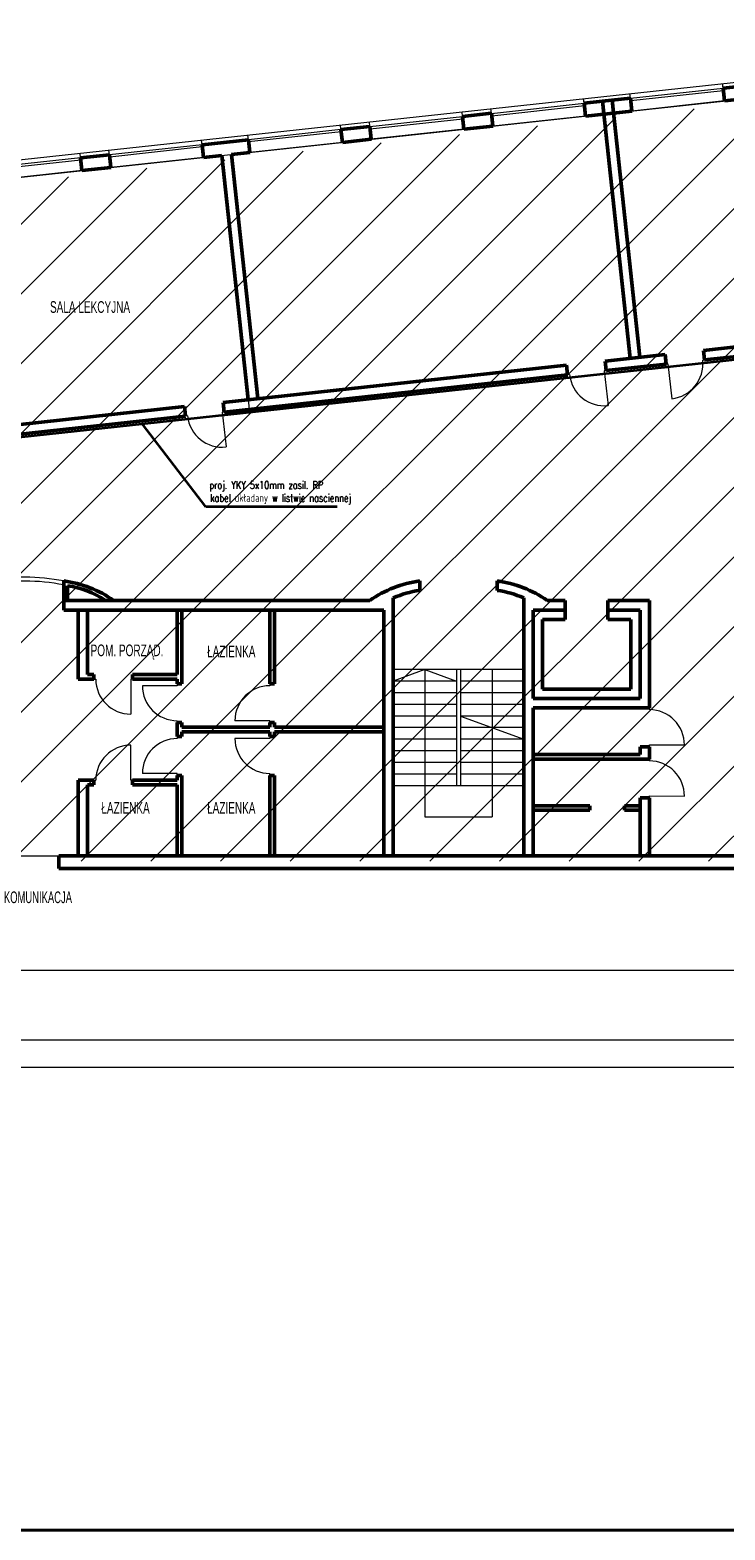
# Model space of a CAD drawing. Header units: millimetres. Extents: x 72202 to 304796, y 21658 to 519946.
# Tile 128 of 139: x 196501 to 198291, y 229636 to 233502. Entities that reach past the tile are written whole.
import ezdxf

# ---------------------------------------------------------------- set-up
doc = ezdxf.new("R2010")
doc.units = ezdxf.units.MM
for name, color, linetype, lineweight in [('E oświetlenie', 1, 'Continuous', 30), ('E zasilanie', 6, 'Continuous', 30), ('linia - gruba - projektowana', 253, 'Continuous', 50), ('linia - kreskowanie', 253, 'Continuous', 5), ('LINIA CIENKA', 7, 'Continuous', 13), ('LINIA WYMIAROWANIE', 253, 'Continuous', 9), ('OPISY', 253, 'Continuous', 9)]:
    doc.layers.add(name, color=color, linetype=linetype, lineweight=lineweight)
doc.layers.add('LINIA-NIE DRUKOWAĆ', color=253, linetype='Continuous', lineweight=20, plot=False)
doc.styles.add('2.5', font='romans.shx', dxfattribs={"width": 0.76, "height": 2.5})
doc.styles.get("Standard").update_dxf_attribs({"font": 'ARIALN.TTF', "width": 0.75})

msp = doc.modelspace()

# ---------------------------------------------------------------- hatches: boundary and pattern name
at = {"layer": 'linia - kreskowanie'}
h = msp.add_hatch(dxfattribs=at)
h.set_pattern_fill('ANSI31', color=8, scale=40)
h.set_pattern_definition([(45, (56602.46, 42477.22), (-89.80256, 89.80256), [])])
h.paths.add_polyline_path([(198815.482, 232399.922), (198822.567, 232425.835), (199046.258, 232450.065), (198945.786, 233377.64), (196018.409, 233060.554), (196086.575, 232431.235), (196223.298, 232446.045), (196223.216, 232218.499), (196223.216, 232017.898), (196333.089, 232017.898), (196333.089, 231359.898), (199050.842, 231359.898), (199050.842, 231992.898), (198815.905, 231992.898)])

# ---------------------------------------------------------------- linework, layer by layer
at = {"layer": 'E zasilanie', "color": 0, "lineweight": 35, "ltscale": 4}
for p, q in [((196954.01, 232272.526), (196790.898, 232485.774)), ((197292.043, 232272.526), (196954.01, 232272.526))]:
    msp.add_line(p, q, dxfattribs=at)
at = {"layer": 'E zasilanie', "lineweight": 35, "ltscale": 4}
msp.add_lwpolyline([(198922.38, 232453.582), (198823.006, 232443.463), (198792.19, 232703.095), (196225.215, 232425.287)], dxfattribs=at)
at = {"layer": 'linia - gruba - projektowana'}
for p, q in [((198286.249, 233351.652), (198289.823, 233318.658)), ((198286.249, 233351.652), (198289.823, 233318.658)), ((198286.269, 233351.466), (198377.237, 233361.319)), ((197975.576, 233317.906), (197928.353, 233312.791)), ((197928.353, 233312.791), (197931.916, 233279.89)), ((198047.655, 233325.714), (197975.576, 233317.906)), ((197975.576, 233317.906), (198047.296, 232655.779)), ((198000.431, 233320.599), (198072.151, 232658.472)), ((198047.655, 233325.714), (198051.219, 233292.813)), ((198289.823, 233318.658), (198380.791, 233328.511)), ((197615.174, 233278.963), (197618.748, 233245.969)), ((197689.748, 233286.946), (197615.184, 233278.87)), ((197689.748, 233286.946), (197693.312, 233254.045)), ((198051.219, 233292.813), (197931.916, 233279.89)), ((197302.026, 233244.855), (197376.59, 233252.932)), ((197302.026, 233244.855), (197305.58, 233212.047)), ((197376.59, 233252.932), (197380.144, 233220.124)), ((197693.312, 233254.045), (197618.748, 233245.969)), ((196944.12, 233206.088), (197063.422, 233219.01)), ((196944.12, 233206.088), (196947.673, 233173.28)), ((197019.752, 233181.087), (197066.976, 233186.202)), ((197063.422, 233219.01), (197066.976, 233186.202)), ((197305.58, 233212.047), (197380.144, 233220.124)), ((196630.952, 233172.166), (196705.515, 233180.243)), ((196630.952, 233172.166), (196634.505, 233139.358)), ((196634.505, 233139.358), (196709.069, 233147.435)), ((196705.515, 233180.243), (196709.069, 233147.435)), ((196947.673, 233173.28), (196994.897, 233178.395)), ((196994.897, 233178.395), (197063.063, 232549.076)), ((197019.752, 233181.087), (197087.918, 232551.768)), ((198236.201, 232676.147), (199031.549, 232762.297)), ((198238.894, 232651.292), (198798.62, 232711.92)), ((197982.684, 232648.687), (198136.783, 232665.378)), ((197982.684, 232648.687), (197985.376, 232623.832)), ((198136.783, 232665.378), (198139.475, 232640.524)), ((198236.201, 232676.147), (198238.894, 232651.292)), ((196998.441, 232542.076), (197883.266, 232637.918)), ((197001.133, 232517.222), (197885.958, 232613.063)), ((197883.266, 232637.918), (197885.958, 232613.063)), ((197985.376, 232623.832), (198139.475, 232640.524)), ((195994.812, 232433.366), (196899.023, 232531.307)), ((196899.023, 232531.307), (196901.715, 232506.453)), ((196998.441, 232542.076), (197001.133, 232517.222)), ((195997.504, 232408.511), (196901.715, 232506.453)), ((196587.792, 232006.874), (196587.792, 232081.874)), ((196597.792, 232031.874), (196597.792, 232069.601)), ((197504.792, 232081.874), (197504.792, 232057.635)), ((197704.792, 232081.874), (197704.792, 232057.635)), ((196587.792, 232031.874), (197376.292, 232031.874)), ((196597.792, 232031.874), (196708.334, 232031.874)), ((197436.792, 232038.238), (197436.792, 231373.874)), ((197772.792, 232038.238), (197772.792, 231373.874)), ((197833.292, 232031.874), (197879.792, 232031.874)), ((197879.792, 231982.874), (197879.792, 232031.874)), ((197989.792, 232031.874), (198096.792, 232031.874)), ((197989.792, 231982.874), (197989.792, 232031.874)), ((198096.792, 232031.874), (198096.792, 231754.874)), ((196587.792, 232006.874), (197412.792, 232006.874)), ((196625.292, 231828.874), (196625.292, 232006.874)), ((196649.292, 231840.874), (196649.292, 232006.874)), ((196880.292, 231840.874), (196880.292, 232006.874)), ((196892.292, 231816.874), (196892.292, 232006.874)), ((197118.792, 231816.874), (197118.792, 232006.874)), ((197130.792, 231816.874), (197130.792, 232006.874)), ((197412.792, 232006.874), (197412.792, 231373.874)), ((197796.792, 232006.874), (197879.792, 232006.874)), ((197796.792, 232006.874), (197796.792, 231778.874)), ((197989.792, 232006.874), (198072.792, 232006.874)), ((198072.792, 232006.874), (198072.792, 231778.874)), ((197820.792, 231982.874), (197879.792, 231982.874)), ((197820.792, 231982.874), (197820.792, 231802.874)), ((197989.792, 231982.874), (198048.792, 231982.874)), ((198048.792, 231982.874), (198048.792, 231802.874)), ((196665.292, 231840.874), (196649.292, 231840.874)), ((196665.292, 231828.874), (196665.292, 231840.874)), ((196765.292, 231828.874), (196765.292, 231840.874)), ((196880.292, 231840.874), (196765.292, 231840.874)), ((196637.292, 231828.874), (196625.292, 231828.874)), ((196665.292, 231828.874), (196637.292, 231828.874)), ((196880.292, 231828.874), (196765.292, 231828.874)), ((196880.292, 231816.874), (196880.292, 231828.874)), ((196892.292, 231816.874), (196880.292, 231816.874)), ((197130.792, 231816.874), (197118.792, 231816.874)), ((197820.792, 231802.874), (198048.792, 231802.874)), ((197796.792, 231778.874), (198072.792, 231778.874)), ((196880.292, 231680.874), (196880.292, 231716.874)), ((196880.292, 231680.874), (196880.292, 231716.874)), ((196892.292, 231716.874), (196880.292, 231716.874)), ((196892.292, 231704.874), (196892.292, 231716.874)), ((196892.292, 231704.874), (196892.292, 231716.874)), ((197118.792, 231704.874), (197118.792, 231716.874)), ((197130.792, 231716.874), (197118.792, 231716.874)), ((197130.792, 231704.874), (197130.792, 231716.874)), ((197796.792, 231754.874), (198096.792, 231754.874)), ((197796.792, 231754.874), (197796.792, 231373.874)), ((196880.292, 231680.874), (196892.292, 231680.874)), ((196892.292, 231704.874), (197118.792, 231704.874)), ((196892.292, 231680.874), (196892.292, 231692.874)), ((196892.292, 231680.874), (196892.292, 231692.874)), ((196892.292, 231692.874), (197118.792, 231692.874)), ((197118.792, 231680.874), (197118.792, 231692.874)), ((197118.792, 231680.874), (197130.792, 231680.874)), ((197130.792, 231704.874), (197412.792, 231704.874)), ((197130.792, 231680.874), (197130.792, 231692.874)), ((197130.792, 231692.874), (197412.792, 231692.874)), ((198072.792, 231654.874), (198096.792, 231654.874)), ((198072.792, 231654.874), (198072.792, 231634.874)), ((198096.792, 231654.874), (198096.792, 231622.874)), ((197796.792, 231634.874), (198072.792, 231634.874)), ((197796.792, 231622.874), (198096.792, 231622.874)), ((196625.292, 231373.874), (196625.292, 231568.874)), ((196625.292, 231568.874), (196637.292, 231568.874)), ((196625.292, 231568.874), (196665.292, 231568.874)), ((196637.292, 231568.874), (196665.292, 231568.874)), ((196665.292, 231556.874), (196665.292, 231568.874)), ((196765.292, 231556.874), (196765.292, 231568.874)), ((196765.292, 231568.874), (196876.239, 231568.874)), ((196765.292, 231568.874), (196880.292, 231568.874)), ((196880.292, 231580.874), (196892.292, 231580.874)), ((196880.292, 231568.874), (196880.292, 231580.874)), ((196880.292, 231568.874), (196880.292, 231580.874)), ((196892.292, 231373.874), (196892.292, 231580.874)), ((196892.292, 231373.874), (196892.292, 231580.874)), ((197118.792, 231373.874), (197118.792, 231580.874)), ((197118.792, 231580.874), (197130.792, 231580.874)), ((197130.792, 231373.874), (197130.792, 231580.874)), ((196649.292, 231373.874), (196649.292, 231556.874)), ((196649.292, 231556.874), (196665.292, 231556.874)), ((196765.292, 231556.874), (196880.292, 231556.874)), ((196880.292, 231373.874), (196880.292, 231556.874)), ((196880.292, 231373.874), (196880.292, 231556.874)), ((197796.792, 231502.874), (197942.792, 231502.874)), ((197796.792, 231490.874), (197942.792, 231490.874)), ((197942.792, 231502.874), (197942.792, 231490.874)), ((198032.792, 231502.874), (198032.792, 231490.874)), ((198032.792, 231502.874), (198072.792, 231502.874)), ((198032.792, 231490.874), (198072.792, 231490.874)), ((198072.792, 231522.874), (198072.792, 231373.874)), ((198072.792, 231522.874), (198096.792, 231522.874)), ((198096.792, 231522.874), (198096.792, 231373.874)), ((196575.292, 231373.874), (198382.839, 231373.874)), ((196575.292, 231340.874), (196575.292, 231373.874)), ((196575.292, 231340.874), (198232.445, 231340.874)), ((198232.445, 231340.874), (199101.44, 231340.874))]:
    msp.add_line(p, q, dxfattribs=at)
for centre, radius, start, end in [((196548.255, 231790.141), 294.4, 55.195489, 82.281985), ((196565.35, 231844.48), 227.447, 55.477419, 81.799617), ((197544.33, 231790.141), 294.4, 97.718015, 124.804511), ((197665.255, 231790.141), 294.4, 55.195489, 82.281985), ((197544.33, 231790.141), 270.4, 98.407798, 113.434263), ((197665.255, 231790.141), 270.4, 66.565737, 81.592202)]:
    msp.add_arc(centre, radius, start, end, dxfattribs=at)
at = {"layer": 'LINIA CIENKA'}
for p, q in [((196028.86, 233119.02), (199003.276, 233441.2)), ((198047.67, 233325.621), (198286.264, 233351.559)), ((198048.318, 233319.656), (198286.912, 233345.594)), ((198286.249, 233351.652), (198284.951, 233363.676)), ((197689.773, 233286.761), (197928.367, 233312.699)), ((197690.422, 233280.796), (197929.016, 233306.734)), ((197928.353, 233312.791), (197927.055, 233324.815)), ((198047.67, 233325.621), (198046.372, 233337.645)), ((198289.823, 233318.658), (198051.219, 233292.813)), ((197376.59, 233252.932), (197375.293, 233264.956)), ((197376.595, 233252.932), (197615.189, 233278.87)), ((197377.243, 233246.967), (197615.838, 233272.905)), ((197615.189, 233278.87), (197613.891, 233290.894)), ((197689.748, 233286.946), (197688.451, 233298.97)), ((197931.926, 233279.797), (197693.322, 233253.952)), ((197063.422, 233219.01), (197062.124, 233231.034)), ((197302.026, 233244.855), (197063.422, 233219.01)), ((197302.672, 233238.89), (197064.068, 233213.045)), ((197302.026, 233244.855), (197300.729, 233256.879)), ((197618.748, 233245.969), (197380.144, 233220.124)), ((196705.515, 233180.243), (196704.218, 233192.267)), ((196944.12, 233206.088), (196705.515, 233180.243)), ((196944.766, 233200.123), (196706.162, 233174.278)), ((196944.12, 233206.088), (196942.822, 233218.112)), ((197305.58, 233212.047), (197066.976, 233186.202)), ((196630.952, 233172.166), (196392.347, 233146.321)), ((196631.598, 233166.201), (196392.993, 233140.356)), ((196630.952, 233172.166), (196629.654, 233184.19)), ((196947.673, 233173.28), (196709.069, 233147.435)), ((196634.505, 233139.358), (196395.901, 233113.513)), ((198233.923, 232650.754), (198238.894, 232651.292)), ((198233.923, 232650.754), (198238.894, 232651.292)), ((197890.929, 232613.602), (197885.958, 232613.063)), ((197890.929, 232613.602), (197885.958, 232613.063)), ((197985.376, 232623.832), (197980.406, 232623.294)), ((197985.376, 232623.832), (197980.406, 232623.294)), ((197984.526, 232623.74), (197980.406, 232623.294)), ((197984.526, 232623.74), (197980.406, 232623.294)), ((197980.406, 232623.294), (197990.097, 232533.817)), ((197986.227, 232623.924), (197981.256, 232623.386)), ((197985.376, 232623.832), (197981.256, 232623.386)), ((198139.475, 232640.524), (198144.446, 232641.062)), ((198139.475, 232640.524), (198144.446, 232641.062)), ((198140.326, 232640.616), (198144.446, 232641.062)), ((198140.326, 232640.616), (198144.446, 232641.062)), ((198144.446, 232641.062), (198154.138, 232551.585)), ((196906.686, 232506.991), (196901.715, 232506.453)), ((196906.686, 232506.991), (196901.715, 232506.453)), ((197001.133, 232517.222), (196996.163, 232516.683)), ((197001.133, 232517.222), (196996.163, 232516.683)), ((197000.283, 232517.129), (196996.163, 232516.683)), ((197000.283, 232517.129), (196996.163, 232516.683)), ((196996.163, 232516.683), (197005.854, 232427.207)), ((197772.792, 231853.874), (197436.792, 231853.874)), ((197599.792, 231853.874), (197436.792, 231853.874)), ((197518.292, 231853.874), (197436.792, 231823.874)), ((197518.292, 231853.874), (197518.292, 231553.874)), ((197518.292, 231853.874), (197599.792, 231823.874)), ((197599.792, 231853.874), (197599.792, 231553.874)), ((197609.792, 231853.874), (197609.792, 231553.874)), ((197772.792, 231853.874), (197609.792, 231853.874)), ((197691.292, 231853.874), (197691.292, 231473.874)), ((196665.292, 231828.874), (196670.292, 231828.874)), ((196765.292, 231828.874), (196760.292, 231828.874)), ((196760.292, 231828.874), (196760.292, 231738.874)), ((196880.292, 231811.874), (196790.292, 231811.874)), ((196880.292, 231816.874), (196880.292, 231811.874)), ((197118.792, 231816.874), (197118.792, 231811.874)), ((197599.792, 231823.874), (197436.792, 231823.874)), ((197772.792, 231823.874), (197609.792, 231823.874)), ((197599.792, 231793.874), (197436.792, 231793.874)), ((197599.792, 231763.874), (197436.792, 231763.874)), ((197772.792, 231793.874), (197609.792, 231793.874)), ((197772.792, 231763.874), (197609.792, 231763.874)), ((196880.292, 231716.874), (196880.292, 231721.874)), ((197118.792, 231721.874), (197028.792, 231721.874)), ((197118.792, 231716.874), (197118.792, 231721.874)), ((197599.792, 231733.874), (197436.792, 231733.874)), ((197772.792, 231733.874), (197609.792, 231733.874)), ((197609.792, 231733.874), (197772.792, 231673.874)), ((198096.792, 231754.874), (198096.792, 231749.874)), ((196880.292, 231680.874), (196880.292, 231675.874)), ((197118.792, 231680.874), (197118.792, 231675.874)), ((197599.792, 231703.874), (197436.792, 231703.874)), ((197772.792, 231703.874), (197609.792, 231703.874)), ((196760.292, 231568.874), (196760.292, 231658.874)), ((197118.792, 231675.874), (197028.792, 231675.874)), ((197599.792, 231673.874), (197436.792, 231673.874)), ((197599.792, 231643.874), (197436.792, 231643.874)), ((197772.792, 231673.874), (197609.792, 231673.874)), ((197772.792, 231643.874), (197609.792, 231643.874)), ((198096.792, 231654.874), (198096.792, 231659.874)), ((198096.792, 231659.874), (198186.791, 231659.453)), ((197599.792, 231613.874), (197436.792, 231613.874)), ((197772.792, 231613.874), (197609.792, 231613.874)), ((198096.792, 231622.874), (198096.792, 231617.874)), ((196665.292, 231568.874), (196670.292, 231568.874)), ((196765.292, 231568.874), (196760.292, 231568.874)), ((196880.292, 231585.874), (196790.292, 231585.874)), ((196880.292, 231580.874), (196880.292, 231585.874)), ((197118.792, 231580.874), (197118.792, 231585.874)), ((197599.792, 231583.874), (197436.792, 231583.874)), ((197772.792, 231583.874), (197609.792, 231583.874)), ((197772.792, 231553.874), (197436.792, 231553.874)), ((197518.292, 231553.874), (197518.292, 231473.874)), ((198096.792, 231522.874), (198096.792, 231527.874)), ((198096.792, 231527.874), (198186.791, 231527.453)), ((197518.292, 231473.874), (197691.292, 231473.874))]:
    msp.add_line(p, q, dxfattribs=at)
msp.add_lwpolyline([(194431.143, 230898.874), (194431.143, 233726.323), (200961.143, 233726.323), (200961.143, 230898.874)], close=True, dxfattribs=at)
msp.add_lwpolyline([(198976.342, 233392.37), (196042.005, 233074.53), (196110.171, 232445.211), (196246.894, 232460.021), (196246.812, 232232.475), (196246.812, 232232.475), (196246.812, 232031.874), (196356.686, 232031.874), (196356.686, 231373.874), (199074.439, 231373.874), (199074.439, 232006.874), (198839.501, 232006.874), (198839.373, 232130.11)], dxfattribs=at)
for centre, radius, start, end in [((198144.446, 232641.062), 90, 276.182017, 6.182017), ((197980.406, 232623.294), 90, 186.182017, 276.182017), ((196996.163, 232516.683), 90, 186.182017, 276.182017), ((196760.292, 231828.874), 90, 180, 270), ((196880.292, 231811.874), 90, 180, 270), ((197118.792, 231721.874), 90, 90, 180), ((198096.371, 231659.876), 90.421, 359.731931, 89.733182), ((196760.292, 231568.874), 90, 90, 180), ((196880.292, 231585.874), 90, 90, 180), ((197118.792, 231675.874), 90, 180, 270), ((198096.371, 231527.876), 90.421, 359.731931, 89.733182)]:
    msp.add_arc(centre, radius, start, end, dxfattribs=at)
at = {"layer": 'LINIA WYMIAROWANIE', "color": 4, "ltscale": 1.2}
msp.add_line((197063.063, 232549.076), (197065.755, 232524.221), dxfattribs=at)
at = {"layer": 'LINIA WYMIAROWANIE', "lineweight": 40, "ltscale": 4}
msp.add_lwpolyline([(191803.589, 235575.495), (203020.483, 235575.495), (203020.483, 229636.439), (191803.589, 229636.439)], close=True, dxfattribs=at)
at = {"layer": 'LINIA-NIE DRUKOWAĆ'}
msp.add_lwpolyline([(194131.143, 233798.874), (194131.143, 230828.874), (201031.143, 230828.874), (201031.143, 233798.874)], close=True, dxfattribs=at)
msp.add_lwpolyline([(194131.143, 233798.874), (194131.143, 230828.874), (201031.143, 230828.874), (201031.143, 233798.874)], close=True, dxfattribs=at)
for points in [[(198976.342, 233392.37), (196042.005, 233074.53), (196110.171, 232445.211), (196246.894, 232460.021), (196246.812, 232232.475), (196246.812, 232232.475), (196246.812, 232031.874), (196356.686, 232031.874), (196356.686, 231373.874), (199074.439, 231373.874), (199074.439, 232006.874), (198839.501, 232006.874), (198839.079, 232413.898), (198846.163, 232439.812), (199069.855, 232464.041), (198969.382, 233391.616)], [(195456.649, 231078.874), (199068.44, 231078.874)]]:
    msp.add_lwpolyline(points, dxfattribs=at)
for radius, start, end in [(525, 79.019425, 100.980575), (515, 78.803481, 101.196519)]:
    msp.add_arc((196487.792, 231566.486), radius, start, end, dxfattribs=at)

# ---------------------------------------------------------------- texts
at = {"layer": 'E oświetlenie', "color": 0, "lineweight": 35, "style": '2.5', "width": 0.76}
for s, p in [('proj. YKY 5x10mm zasil. RP', (196962.924, 232319.038)), ('kabel układany w listwie nasciennej', (196965.138, 232285.834))]:
    msp.add_text(s, height=20, dxfattribs=at).set_placement(p)
at = {"layer": 'OPISY', "attachment_point": 1}
for s, insert, char_height, width in [('\\pi-90,l120,t120;SALA LEKCYJNA', (196522.4, 232802.804), 30, 237.09004), ('\\pi-60,l80,t80;proj. ściana  REI 120', (196270.231, 232345.567), 20, 345.78163), ('\\pi-90,l120,t120;POM. PORZĄD.', (196626.88, 231918.093), 30, 345.78163), ('\\pi-90,l120,t120;ŁAZIENKA', (196927.046, 231915.115), 30, 237.09004), ('\\pi-90,l120,t120;ŁAZIENKA', (196654.686, 231512.115), 30, 237.09004), ('\\pi-90,l120,t120;ŁAZIENKA', (196927.046, 231512.115), 30, 237.09004), ('\\pi-90,l120,t120;KOMUNIKACJA', (196392.912, 231281.85), 30, 385.25632)]:
    msp.add_mtext(s, dxfattribs=dict(at, insert=insert, char_height=char_height, width=width))

doc.saveas('drawing.dxf')
